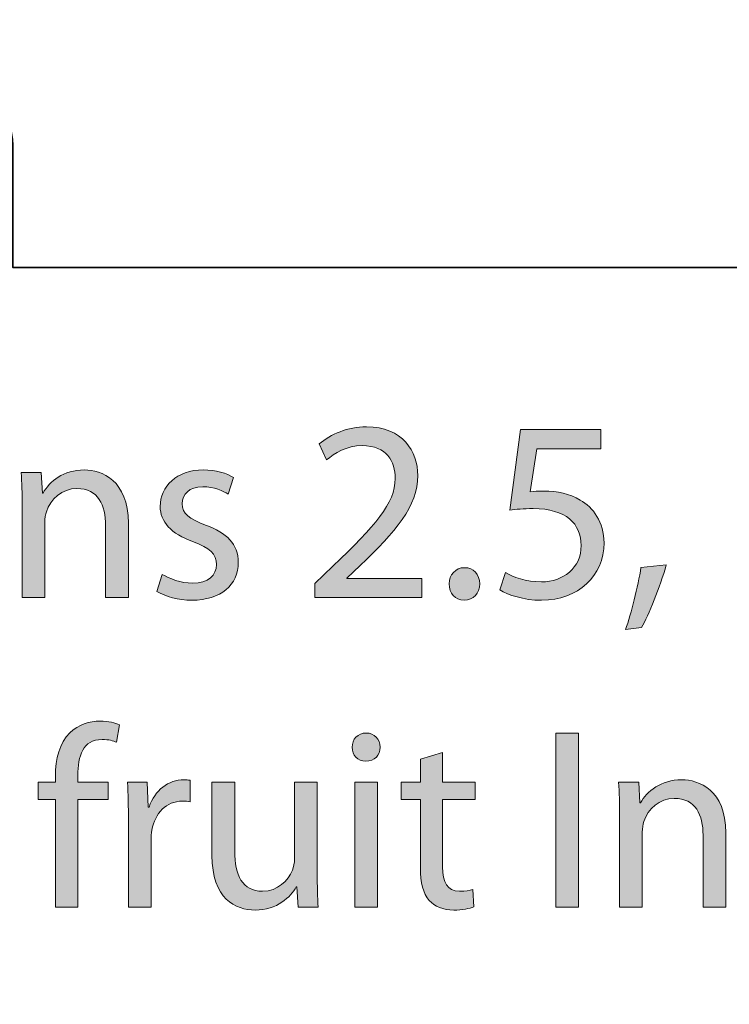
# Model space of a CAD drawing. Header units: inches. Extents: x 51 to 229, y 44 to 173.
# Tile 18 of 24: x 173 to 185, y 124 to 141. Entities that reach past the tile are written whole.
import ezdxf

# ---------------------------------------------------------------- set-up
doc = ezdxf.new("R2010")
doc.units = ezdxf.units.IN
doc.header["$MEASUREMENT"] = 0
doc.layers.add('Artwork', color=7, linetype='Continuous')

# ---------------------------------------------------------------- blocks, each defined once
blk = doc.blocks.new('block 8')
at = {"layer": 'Artwork', "true_color": 0xed1c24}
h = blk.add_hatch(color=240, dxfattribs=at)
h.dxf.hatch_style = 2
edge = h.paths.add_edge_path()
edge.add_spline(control_points=[(177.792, 131.057), (177.792, 131.057), (177.792, 131.285), (177.792, 131.285), (177.792, 131.285), (178.085, 131.569), (178.085, 131.569), (178.787, 132.237), (179.108, 132.593), (179.108, 133.007), (179.108, 133.287), (178.977, 133.545), (178.567, 133.545), (178.317, 133.545), (178.11, 133.418), (177.983, 133.312), (177.983, 133.312), (177.864, 133.574), (177.864, 133.574), (178.051, 133.731), (178.326, 133.854), (178.639, 133.854), (179.231, 133.854), (179.481, 133.447), (179.481, 133.054), (179.481, 132.546), (179.113, 132.136), (178.533, 131.577), (178.533, 131.577), (178.317, 131.374), (178.317, 131.374), (178.317, 131.374), (178.317, 131.366), (178.317, 131.366), (178.317, 131.366), (179.548, 131.366), (179.548, 131.366), (179.548, 131.366), (179.548, 131.057), (179.548, 131.057), (179.548, 131.057), (177.792, 131.057), (177.792, 131.057)], knot_values=[0, 0, 0, 0, 1, 1, 1, 2, 2, 2, 3, 3, 3, 4, 4, 4, 5, 5, 5, 6, 6, 6, 7, 7, 7, 8, 8, 8, 9, 9, 9, 10, 10, 10, 11, 11, 11, 12, 12, 12, 13, 13, 13, 14, 14, 14, 14], degree=3, periodic=1)
h = blk.add_hatch(color=240, dxfattribs=at)
h.dxf.hatch_style = 2
edge = h.paths.add_edge_path()
edge.add_spline(control_points=[(182.482, 133.494), (182.482, 133.494), (181.433, 133.494), (181.433, 133.494), (181.433, 133.494), (181.327, 132.787), (181.327, 132.787), (181.39, 132.796), (181.45, 132.8), (181.551, 132.8), (181.767, 132.8), (181.974, 132.758), (182.144, 132.652), (182.359, 132.534), (182.537, 132.292), (182.537, 131.95), (182.537, 131.412), (182.11, 131.01), (181.513, 131.01), (181.213, 131.01), (180.963, 131.095), (180.828, 131.18), (180.828, 131.18), (180.921, 131.463), (180.921, 131.463), (181.035, 131.395), (181.259, 131.311), (181.513, 131.311), (181.86, 131.311), (182.165, 131.539), (182.16, 131.907), (182.16, 132.263), (181.919, 132.512), (181.373, 132.512), (181.213, 132.512), (181.09, 132.5), (180.988, 132.487), (180.988, 132.487), (181.166, 133.807), (181.166, 133.807), (181.166, 133.807), (182.482, 133.807), (182.482, 133.807), (182.482, 133.807), (182.482, 133.494), (182.482, 133.494)], knot_values=[0, 0, 0, 0, 1, 1, 1, 2, 2, 2, 3, 3, 3, 4, 4, 4, 5, 5, 5, 6, 6, 6, 7, 7, 7, 8, 8, 8, 9, 9, 9, 10, 10, 10, 11, 11, 11, 12, 12, 12, 13, 13, 13, 14, 14, 14, 15, 15, 15, 15], degree=3, periodic=1)
h = blk.add_hatch(color=240, dxfattribs=at)
h.dxf.hatch_style = 2
edge = h.paths.add_edge_path()
edge.add_spline(control_points=[(172.988, 132.551), (172.988, 132.766), (172.983, 132.936), (172.971, 133.105), (172.971, 133.105), (173.301, 133.105), (173.301, 133.105), (173.301, 133.105), (173.322, 132.766), (173.322, 132.766), (173.322, 132.766), (173.33, 132.766), (173.33, 132.766), (173.432, 132.957), (173.669, 133.147), (174.008, 133.147), (174.291, 133.147), (174.731, 132.978), (174.731, 132.275), (174.731, 132.275), (174.731, 131.057), (174.731, 131.057), (174.731, 131.057), (174.358, 131.057), (174.358, 131.057), (174.358, 131.057), (174.358, 132.237), (174.358, 132.237), (174.358, 132.567), (174.236, 132.842), (173.885, 132.842), (173.643, 132.842), (173.453, 132.669), (173.385, 132.462), (173.369, 132.415), (173.36, 132.352), (173.36, 132.288), (173.36, 132.288), (173.36, 131.057), (173.36, 131.057), (173.36, 131.057), (172.988, 131.057), (172.988, 131.057), (172.988, 131.057), (172.988, 132.551), (172.988, 132.551)], knot_values=[0, 0, 0, 0, 1, 1, 1, 2, 2, 2, 3, 3, 3, 4, 4, 4, 5, 5, 5, 6, 6, 6, 7, 7, 7, 8, 8, 8, 9, 9, 9, 10, 10, 10, 11, 11, 11, 12, 12, 12, 13, 13, 13, 14, 14, 14, 15, 15, 15, 15], degree=3, periodic=1)
h = blk.add_hatch(color=240, dxfattribs=at)
h.dxf.hatch_style = 2
edge = h.paths.add_edge_path()
edge.add_spline(control_points=[(175.286, 131.433), (175.4, 131.366), (175.595, 131.29), (175.781, 131.29), (176.048, 131.29), (176.175, 131.421), (176.175, 131.594), (176.175, 131.772), (176.069, 131.865), (175.798, 131.967), (175.426, 132.102), (175.253, 132.301), (175.253, 132.546), (175.253, 132.876), (175.523, 133.147), (175.959, 133.147), (176.166, 133.147), (176.348, 133.092), (176.458, 133.02), (176.458, 133.02), (176.37, 132.749), (176.37, 132.749), (176.289, 132.8), (176.141, 132.872), (175.951, 132.872), (175.731, 132.872), (175.612, 132.745), (175.612, 132.593), (175.612, 132.424), (175.731, 132.347), (175.997, 132.242), (176.348, 132.11), (176.534, 131.933), (176.534, 131.628), (176.534, 131.264), (176.251, 131.01), (175.773, 131.01), (175.549, 131.01), (175.342, 131.07), (175.198, 131.154), (175.198, 131.154), (175.286, 131.433), (175.286, 131.433)], knot_values=[0, 0, 0, 0, 1, 1, 1, 2, 2, 2, 3, 3, 3, 4, 4, 4, 5, 5, 5, 6, 6, 6, 7, 7, 7, 8, 8, 8, 9, 9, 9, 10, 10, 10, 11, 11, 11, 12, 12, 12, 13, 13, 13, 14, 14, 14, 14], degree=3, periodic=1)
h = blk.add_hatch(color=240, dxfattribs=at)
h.dxf.hatch_style = 2
edge = h.paths.add_edge_path()
edge.add_spline(control_points=[(182.889, 130.532), (182.982, 130.786), (183.096, 131.239), (183.143, 131.548), (183.143, 131.548), (183.558, 131.59), (183.558, 131.59), (183.456, 131.23), (183.27, 130.761), (183.152, 130.562), (183.152, 130.562), (182.889, 130.532), (182.889, 130.532)], knot_values=[0, 0, 0, 0, 1, 1, 1, 2, 2, 2, 3, 3, 3, 4, 4, 4, 4], degree=3, periodic=1)
h = blk.add_hatch(color=240, dxfattribs=at)
h.dxf.hatch_style = 2
edge = h.paths.add_edge_path()
edge.add_spline(control_points=[(179.994, 131.277), (179.994, 131.429), (180.099, 131.544), (180.247, 131.544), (180.396, 131.544), (180.497, 131.433), (180.497, 131.277), (180.497, 131.125), (180.396, 131.01), (180.239, 131.01), (180.095, 131.01), (179.994, 131.125), (179.994, 131.277)], knot_values=[0, 0, 0, 0, 1, 1, 1, 2, 2, 2, 3, 3, 3, 4, 4, 4, 4], degree=3, periodic=1)
h = blk.add_hatch(color=240, dxfattribs=at)
h.dxf.hatch_style = 2
edge = h.paths.add_edge_path()
edge.add_spline(control_points=[(173.534, 125.977), (173.534, 125.977), (173.534, 127.741), (173.534, 127.741), (173.534, 127.741), (173.25, 127.741), (173.25, 127.741), (173.25, 127.741), (173.25, 128.025), (173.25, 128.025), (173.25, 128.025), (173.534, 128.025), (173.534, 128.025), (173.534, 128.025), (173.534, 128.122), (173.534, 128.122), (173.534, 128.41), (173.601, 128.672), (173.771, 128.837), (173.91, 128.972), (174.097, 129.028), (174.27, 129.028), (174.405, 129.028), (174.515, 128.998), (174.587, 128.968), (174.587, 128.968), (174.536, 128.681), (174.536, 128.681), (174.481, 128.706), (174.409, 128.727), (174.299, 128.727), (173.982, 128.727), (173.902, 128.452), (173.902, 128.135), (173.902, 128.135), (173.902, 128.025), (173.902, 128.025), (173.902, 128.025), (174.397, 128.025), (174.397, 128.025), (174.397, 128.025), (174.397, 127.741), (174.397, 127.741), (174.397, 127.741), (173.902, 127.741), (173.902, 127.741), (173.902, 127.741), (173.902, 125.977), (173.902, 125.977), (173.902, 125.977), (173.534, 125.977), (173.534, 125.977)], knot_values=[0, 0, 0, 0, 1, 1, 1, 2, 2, 2, 3, 3, 3, 4, 4, 4, 5, 5, 5, 6, 6, 6, 7, 7, 7, 8, 8, 8, 9, 9, 9, 10, 10, 10, 11, 11, 11, 12, 12, 12, 13, 13, 13, 14, 14, 14, 15, 15, 15, 16, 16, 16, 17, 17, 17, 17], degree=3, periodic=1)
h = blk.add_hatch(color=240, dxfattribs=at)
h.dxf.hatch_style = 2
edge = h.paths.add_edge_path()
edge.add_spline(control_points=[(178.863, 128.6), (178.863, 128.473), (178.774, 128.372), (178.626, 128.372), (178.491, 128.372), (178.402, 128.473), (178.402, 128.6), (178.402, 128.727), (178.495, 128.833), (178.635, 128.833), (178.77, 128.833), (178.863, 128.731), (178.863, 128.6)], knot_values=[0, 0, 0, 0, 1, 1, 1, 2, 2, 2, 3, 3, 3, 4, 4, 4, 4], degree=3, periodic=1)
h.paths.add_polyline_path([(178.448, 125.977), (178.448, 128.025), (178.821, 128.025), (178.821, 125.977)])
h = blk.add_hatch(color=240, dxfattribs=at)
h.dxf.hatch_style = 2
h.paths.add_polyline_path([(182.118, 128.829), (182.118, 125.977), (181.746, 125.977), (181.746, 128.829)])
h = blk.add_hatch(color=240, dxfattribs=at)
h.dxf.hatch_style = 2
edge = h.paths.add_edge_path()
edge.add_spline(control_points=[(179.888, 128.515), (179.888, 128.515), (179.888, 128.025), (179.888, 128.025), (179.888, 128.025), (180.421, 128.025), (180.421, 128.025), (180.421, 128.025), (180.421, 127.741), (180.421, 127.741), (180.421, 127.741), (179.888, 127.741), (179.888, 127.741), (179.888, 127.741), (179.888, 126.637), (179.888, 126.637), (179.888, 126.383), (179.959, 126.239), (180.167, 126.239), (180.268, 126.239), (180.327, 126.248), (180.382, 126.265), (180.382, 126.265), (180.4, 125.981), (180.4, 125.981), (180.327, 125.956), (180.213, 125.93), (180.07, 125.93), (179.896, 125.93), (179.756, 125.99), (179.667, 126.087), (179.566, 126.201), (179.524, 126.383), (179.524, 126.624), (179.524, 126.624), (179.524, 127.741), (179.524, 127.741), (179.524, 127.741), (179.206, 127.741), (179.206, 127.741), (179.206, 127.741), (179.206, 128.025), (179.206, 128.025), (179.206, 128.025), (179.524, 128.025), (179.524, 128.025), (179.524, 128.025), (179.524, 128.406), (179.524, 128.406), (179.524, 128.406), (179.888, 128.515), (179.888, 128.515)], knot_values=[0, 0, 0, 0, 1, 1, 1, 2, 2, 2, 3, 3, 3, 4, 4, 4, 5, 5, 5, 6, 6, 6, 7, 7, 7, 8, 8, 8, 9, 9, 9, 10, 10, 10, 11, 11, 11, 12, 12, 12, 13, 13, 13, 14, 14, 14, 15, 15, 15, 16, 16, 16, 17, 17, 17, 17], degree=3, periodic=1)
h = blk.add_hatch(color=240, dxfattribs=at)
h.dxf.hatch_style = 2
edge = h.paths.add_edge_path()
edge.add_spline(control_points=[(174.732, 127.386), (174.732, 127.627), (174.727, 127.834), (174.715, 128.025), (174.715, 128.025), (175.04, 128.025), (175.04, 128.025), (175.04, 128.025), (175.057, 127.619), (175.057, 127.619), (175.057, 127.619), (175.07, 127.619), (175.07, 127.619), (175.163, 127.894), (175.392, 128.067), (175.641, 128.067), (175.679, 128.067), (175.709, 128.063), (175.743, 128.059), (175.743, 128.059), (175.743, 127.707), (175.743, 127.707), (175.705, 127.716), (175.667, 127.716), (175.616, 127.716), (175.354, 127.716), (175.167, 127.521), (175.117, 127.242), (175.108, 127.191), (175.104, 127.128), (175.104, 127.069), (175.104, 127.069), (175.104, 125.977), (175.104, 125.977), (175.104, 125.977), (174.732, 125.977), (174.732, 125.977), (174.732, 125.977), (174.732, 127.386), (174.732, 127.386)], knot_values=[0, 0, 0, 0, 1, 1, 1, 2, 2, 2, 3, 3, 3, 4, 4, 4, 5, 5, 5, 6, 6, 6, 7, 7, 7, 8, 8, 8, 9, 9, 9, 10, 10, 10, 11, 11, 11, 12, 12, 12, 13, 13, 13, 13], degree=3, periodic=1)
h = blk.add_hatch(color=240, dxfattribs=at)
h.dxf.hatch_style = 2
edge = h.paths.add_edge_path()
edge.add_spline(control_points=[(177.83, 126.54), (177.83, 126.324), (177.834, 126.138), (177.846, 125.977), (177.846, 125.977), (177.516, 125.977), (177.516, 125.977), (177.516, 125.977), (177.495, 126.311), (177.495, 126.311), (177.495, 126.311), (177.486, 126.311), (177.486, 126.311), (177.393, 126.146), (177.174, 125.93), (176.81, 125.93), (176.488, 125.93), (176.103, 126.112), (176.103, 126.827), (176.103, 126.827), (176.103, 128.025), (176.103, 128.025), (176.103, 128.025), (176.476, 128.025), (176.476, 128.025), (176.476, 128.025), (176.476, 126.895), (176.476, 126.895), (176.476, 126.506), (176.598, 126.239), (176.933, 126.239), (177.182, 126.239), (177.356, 126.413), (177.423, 126.582), (177.444, 126.633), (177.457, 126.7), (177.457, 126.772), (177.457, 126.772), (177.457, 128.025), (177.457, 128.025), (177.457, 128.025), (177.83, 128.025), (177.83, 128.025), (177.83, 128.025), (177.83, 126.54), (177.83, 126.54)], knot_values=[0, 0, 0, 0, 1, 1, 1, 2, 2, 2, 3, 3, 3, 4, 4, 4, 5, 5, 5, 6, 6, 6, 7, 7, 7, 8, 8, 8, 9, 9, 9, 10, 10, 10, 11, 11, 11, 12, 12, 12, 13, 13, 13, 14, 14, 14, 15, 15, 15, 15], degree=3, periodic=1)
h = blk.add_hatch(color=240, dxfattribs=at)
h.dxf.hatch_style = 2
edge = h.paths.add_edge_path()
edge.add_spline(control_points=[(182.792, 127.471), (182.792, 127.686), (182.787, 127.856), (182.775, 128.025), (182.775, 128.025), (183.105, 128.025), (183.105, 128.025), (183.105, 128.025), (183.126, 127.686), (183.126, 127.686), (183.126, 127.686), (183.134, 127.686), (183.134, 127.686), (183.236, 127.877), (183.473, 128.067), (183.812, 128.067), (184.095, 128.067), (184.535, 127.898), (184.535, 127.196), (184.535, 127.196), (184.535, 125.977), (184.535, 125.977), (184.535, 125.977), (184.162, 125.977), (184.162, 125.977), (184.162, 125.977), (184.162, 127.157), (184.162, 127.157), (184.162, 127.487), (184.04, 127.762), (183.689, 127.762), (183.448, 127.762), (183.257, 127.589), (183.19, 127.382), (183.173, 127.335), (183.164, 127.272), (183.164, 127.208), (183.164, 127.208), (183.164, 125.977), (183.164, 125.977), (183.164, 125.977), (182.792, 125.977), (182.792, 125.977), (182.792, 125.977), (182.792, 127.471), (182.792, 127.471)], knot_values=[0, 0, 0, 0, 1, 1, 1, 2, 2, 2, 3, 3, 3, 4, 4, 4, 5, 5, 5, 6, 6, 6, 7, 7, 7, 8, 8, 8, 9, 9, 9, 10, 10, 10, 11, 11, 11, 12, 12, 12, 13, 13, 13, 14, 14, 14, 15, 15, 15, 15], degree=3, periodic=1)
at = {"layer": 'Artwork', "lineweight": 0}
for points in [[(182.118, 128.829), (182.118, 125.977), (181.746, 125.977), (181.746, 128.829), (182.118, 128.829)], [(178.448, 125.977), (178.448, 128.025), (178.821, 128.025), (178.821, 125.977), (178.448, 125.977)]]:
    blk.add_lwpolyline(points, dxfattribs=at)
for points, knots in [([(177.792, 131.057), (177.792, 131.057), (177.792, 131.285), (177.792, 131.285), (177.792, 131.285), (178.085, 131.569), (178.085, 131.569), (178.787, 132.237), (179.108, 132.593), (179.108, 133.007), (179.108, 133.287), (178.977, 133.545), (178.567, 133.545), (178.317, 133.545), (178.11, 133.418), (177.983, 133.312), (177.983, 133.312), (177.864, 133.574), (177.864, 133.574), (178.051, 133.731), (178.326, 133.854), (178.639, 133.854), (179.231, 133.854), (179.481, 133.447), (179.481, 133.054), (179.481, 132.546), (179.113, 132.136), (178.533, 131.577), (178.533, 131.577), (178.317, 131.374), (178.317, 131.374), (178.317, 131.374), (178.317, 131.366), (178.317, 131.366), (178.317, 131.366), (179.548, 131.366), (179.548, 131.366), (179.548, 131.366), (179.548, 131.057), (179.548, 131.057), (179.548, 131.057), (177.792, 131.057), (177.792, 131.057)], [0, 0, 0, 0, 1, 1, 1, 2, 2, 2, 3, 3, 3, 4, 4, 4, 5, 5, 5, 6, 6, 6, 7, 7, 7, 8, 8, 8, 9, 9, 9, 10, 10, 10, 11, 11, 11, 12, 12, 12, 13, 13, 13, 14, 14, 14, 14]), ([(182.482, 133.494), (182.482, 133.494), (181.433, 133.494), (181.433, 133.494), (181.433, 133.494), (181.327, 132.787), (181.327, 132.787), (181.39, 132.796), (181.45, 132.8), (181.551, 132.8), (181.767, 132.8), (181.974, 132.758), (182.144, 132.652), (182.359, 132.534), (182.537, 132.292), (182.537, 131.95), (182.537, 131.412), (182.11, 131.01), (181.513, 131.01), (181.213, 131.01), (180.963, 131.095), (180.828, 131.18), (180.828, 131.18), (180.921, 131.463), (180.921, 131.463), (181.035, 131.395), (181.259, 131.311), (181.513, 131.311), (181.86, 131.311), (182.165, 131.539), (182.16, 131.907), (182.16, 132.263), (181.919, 132.512), (181.373, 132.512), (181.213, 132.512), (181.09, 132.5), (180.988, 132.487), (180.988, 132.487), (181.166, 133.807), (181.166, 133.807), (181.166, 133.807), (182.482, 133.807), (182.482, 133.807), (182.482, 133.807), (182.482, 133.494), (182.482, 133.494)], [0, 0, 0, 0, 1, 1, 1, 2, 2, 2, 3, 3, 3, 4, 4, 4, 5, 5, 5, 6, 6, 6, 7, 7, 7, 8, 8, 8, 9, 9, 9, 10, 10, 10, 11, 11, 11, 12, 12, 12, 13, 13, 13, 14, 14, 14, 15, 15, 15, 15]), ([(172.988, 132.551), (172.988, 132.766), (172.983, 132.936), (172.971, 133.105), (172.971, 133.105), (173.301, 133.105), (173.301, 133.105), (173.301, 133.105), (173.322, 132.766), (173.322, 132.766), (173.322, 132.766), (173.33, 132.766), (173.33, 132.766), (173.432, 132.957), (173.669, 133.147), (174.008, 133.147), (174.291, 133.147), (174.731, 132.978), (174.731, 132.275), (174.731, 132.275), (174.731, 131.057), (174.731, 131.057), (174.731, 131.057), (174.358, 131.057), (174.358, 131.057), (174.358, 131.057), (174.358, 132.237), (174.358, 132.237), (174.358, 132.567), (174.236, 132.842), (173.885, 132.842), (173.643, 132.842), (173.453, 132.669), (173.385, 132.462), (173.369, 132.415), (173.36, 132.352), (173.36, 132.288), (173.36, 132.288), (173.36, 131.057), (173.36, 131.057), (173.36, 131.057), (172.988, 131.057), (172.988, 131.057), (172.988, 131.057), (172.988, 132.551), (172.988, 132.551)], [0, 0, 0, 0, 1, 1, 1, 2, 2, 2, 3, 3, 3, 4, 4, 4, 5, 5, 5, 6, 6, 6, 7, 7, 7, 8, 8, 8, 9, 9, 9, 10, 10, 10, 11, 11, 11, 12, 12, 12, 13, 13, 13, 14, 14, 14, 15, 15, 15, 15]), ([(175.286, 131.433), (175.4, 131.366), (175.595, 131.29), (175.781, 131.29), (176.048, 131.29), (176.175, 131.421), (176.175, 131.594), (176.175, 131.772), (176.069, 131.865), (175.798, 131.967), (175.426, 132.102), (175.253, 132.301), (175.253, 132.546), (175.253, 132.876), (175.523, 133.147), (175.959, 133.147), (176.166, 133.147), (176.348, 133.092), (176.458, 133.02), (176.458, 133.02), (176.37, 132.749), (176.37, 132.749), (176.289, 132.8), (176.141, 132.872), (175.951, 132.872), (175.731, 132.872), (175.612, 132.745), (175.612, 132.593), (175.612, 132.424), (175.731, 132.347), (175.997, 132.242), (176.348, 132.11), (176.534, 131.933), (176.534, 131.628), (176.534, 131.264), (176.251, 131.01), (175.773, 131.01), (175.549, 131.01), (175.342, 131.07), (175.198, 131.154), (175.198, 131.154), (175.286, 131.433), (175.286, 131.433)], [0, 0, 0, 0, 1, 1, 1, 2, 2, 2, 3, 3, 3, 4, 4, 4, 5, 5, 5, 6, 6, 6, 7, 7, 7, 8, 8, 8, 9, 9, 9, 10, 10, 10, 11, 11, 11, 12, 12, 12, 13, 13, 13, 14, 14, 14, 14]), ([(182.889, 130.532), (182.982, 130.786), (183.096, 131.239), (183.143, 131.548), (183.143, 131.548), (183.558, 131.59), (183.558, 131.59), (183.456, 131.23), (183.27, 130.761), (183.152, 130.562), (183.152, 130.562), (182.889, 130.532), (182.889, 130.532)], [0, 0, 0, 0, 1, 1, 1, 2, 2, 2, 3, 3, 3, 4, 4, 4, 4]), ([(179.994, 131.277), (179.994, 131.429), (180.099, 131.544), (180.247, 131.544), (180.396, 131.544), (180.497, 131.433), (180.497, 131.277), (180.497, 131.125), (180.396, 131.01), (180.239, 131.01), (180.095, 131.01), (179.994, 131.125), (179.994, 131.277)], [0, 0, 0, 0, 1, 1, 1, 2, 2, 2, 3, 3, 3, 4, 4, 4, 4]), ([(173.534, 125.977), (173.534, 125.977), (173.534, 127.741), (173.534, 127.741), (173.534, 127.741), (173.25, 127.741), (173.25, 127.741), (173.25, 127.741), (173.25, 128.025), (173.25, 128.025), (173.25, 128.025), (173.534, 128.025), (173.534, 128.025), (173.534, 128.025), (173.534, 128.122), (173.534, 128.122), (173.534, 128.41), (173.601, 128.672), (173.771, 128.837), (173.91, 128.972), (174.097, 129.028), (174.27, 129.028), (174.405, 129.028), (174.515, 128.998), (174.587, 128.968), (174.587, 128.968), (174.536, 128.681), (174.536, 128.681), (174.481, 128.706), (174.409, 128.727), (174.299, 128.727), (173.982, 128.727), (173.902, 128.452), (173.902, 128.135), (173.902, 128.135), (173.902, 128.025), (173.902, 128.025), (173.902, 128.025), (174.397, 128.025), (174.397, 128.025), (174.397, 128.025), (174.397, 127.741), (174.397, 127.741), (174.397, 127.741), (173.902, 127.741), (173.902, 127.741), (173.902, 127.741), (173.902, 125.977), (173.902, 125.977), (173.902, 125.977), (173.534, 125.977), (173.534, 125.977)], [0, 0, 0, 0, 1, 1, 1, 2, 2, 2, 3, 3, 3, 4, 4, 4, 5, 5, 5, 6, 6, 6, 7, 7, 7, 8, 8, 8, 9, 9, 9, 10, 10, 10, 11, 11, 11, 12, 12, 12, 13, 13, 13, 14, 14, 14, 15, 15, 15, 16, 16, 16, 17, 17, 17, 17]), ([(178.863, 128.6), (178.863, 128.473), (178.774, 128.372), (178.626, 128.372), (178.491, 128.372), (178.402, 128.473), (178.402, 128.6), (178.402, 128.727), (178.495, 128.833), (178.635, 128.833), (178.77, 128.833), (178.863, 128.731), (178.863, 128.6)], [0, 0, 0, 0, 1, 1, 1, 2, 2, 2, 3, 3, 3, 4, 4, 4, 4]), ([(179.888, 128.515), (179.888, 128.515), (179.888, 128.025), (179.888, 128.025), (179.888, 128.025), (180.421, 128.025), (180.421, 128.025), (180.421, 128.025), (180.421, 127.741), (180.421, 127.741), (180.421, 127.741), (179.888, 127.741), (179.888, 127.741), (179.888, 127.741), (179.888, 126.637), (179.888, 126.637), (179.888, 126.383), (179.959, 126.239), (180.167, 126.239), (180.268, 126.239), (180.327, 126.248), (180.382, 126.265), (180.382, 126.265), (180.4, 125.981), (180.4, 125.981), (180.327, 125.956), (180.213, 125.93), (180.07, 125.93), (179.896, 125.93), (179.756, 125.99), (179.667, 126.087), (179.566, 126.201), (179.524, 126.383), (179.524, 126.624), (179.524, 126.624), (179.524, 127.741), (179.524, 127.741), (179.524, 127.741), (179.206, 127.741), (179.206, 127.741), (179.206, 127.741), (179.206, 128.025), (179.206, 128.025), (179.206, 128.025), (179.524, 128.025), (179.524, 128.025), (179.524, 128.025), (179.524, 128.406), (179.524, 128.406), (179.524, 128.406), (179.888, 128.515), (179.888, 128.515)], [0, 0, 0, 0, 1, 1, 1, 2, 2, 2, 3, 3, 3, 4, 4, 4, 5, 5, 5, 6, 6, 6, 7, 7, 7, 8, 8, 8, 9, 9, 9, 10, 10, 10, 11, 11, 11, 12, 12, 12, 13, 13, 13, 14, 14, 14, 15, 15, 15, 16, 16, 16, 17, 17, 17, 17]), ([(174.732, 127.386), (174.732, 127.627), (174.727, 127.834), (174.715, 128.025), (174.715, 128.025), (175.04, 128.025), (175.04, 128.025), (175.04, 128.025), (175.057, 127.619), (175.057, 127.619), (175.057, 127.619), (175.07, 127.619), (175.07, 127.619), (175.163, 127.894), (175.392, 128.067), (175.641, 128.067), (175.679, 128.067), (175.709, 128.063), (175.743, 128.059), (175.743, 128.059), (175.743, 127.707), (175.743, 127.707), (175.705, 127.716), (175.667, 127.716), (175.616, 127.716), (175.354, 127.716), (175.167, 127.521), (175.117, 127.242), (175.108, 127.191), (175.104, 127.128), (175.104, 127.069), (175.104, 127.069), (175.104, 125.977), (175.104, 125.977), (175.104, 125.977), (174.732, 125.977), (174.732, 125.977), (174.732, 125.977), (174.732, 127.386), (174.732, 127.386)], [0, 0, 0, 0, 1, 1, 1, 2, 2, 2, 3, 3, 3, 4, 4, 4, 5, 5, 5, 6, 6, 6, 7, 7, 7, 8, 8, 8, 9, 9, 9, 10, 10, 10, 11, 11, 11, 12, 12, 12, 13, 13, 13, 13]), ([(177.83, 126.54), (177.83, 126.324), (177.834, 126.138), (177.846, 125.977), (177.846, 125.977), (177.516, 125.977), (177.516, 125.977), (177.516, 125.977), (177.495, 126.311), (177.495, 126.311), (177.495, 126.311), (177.486, 126.311), (177.486, 126.311), (177.393, 126.146), (177.174, 125.93), (176.81, 125.93), (176.488, 125.93), (176.103, 126.112), (176.103, 126.827), (176.103, 126.827), (176.103, 128.025), (176.103, 128.025), (176.103, 128.025), (176.476, 128.025), (176.476, 128.025), (176.476, 128.025), (176.476, 126.895), (176.476, 126.895), (176.476, 126.506), (176.598, 126.239), (176.933, 126.239), (177.182, 126.239), (177.356, 126.413), (177.423, 126.582), (177.444, 126.633), (177.457, 126.7), (177.457, 126.772), (177.457, 126.772), (177.457, 128.025), (177.457, 128.025), (177.457, 128.025), (177.83, 128.025), (177.83, 128.025), (177.83, 128.025), (177.83, 126.54), (177.83, 126.54)], [0, 0, 0, 0, 1, 1, 1, 2, 2, 2, 3, 3, 3, 4, 4, 4, 5, 5, 5, 6, 6, 6, 7, 7, 7, 8, 8, 8, 9, 9, 9, 10, 10, 10, 11, 11, 11, 12, 12, 12, 13, 13, 13, 14, 14, 14, 15, 15, 15, 15]), ([(182.792, 127.471), (182.792, 127.686), (182.787, 127.856), (182.775, 128.025), (182.775, 128.025), (183.105, 128.025), (183.105, 128.025), (183.105, 128.025), (183.126, 127.686), (183.126, 127.686), (183.126, 127.686), (183.134, 127.686), (183.134, 127.686), (183.236, 127.877), (183.473, 128.067), (183.812, 128.067), (184.095, 128.067), (184.535, 127.898), (184.535, 127.196), (184.535, 127.196), (184.535, 125.977), (184.535, 125.977), (184.535, 125.977), (184.162, 125.977), (184.162, 125.977), (184.162, 125.977), (184.162, 127.157), (184.162, 127.157), (184.162, 127.487), (184.04, 127.762), (183.689, 127.762), (183.448, 127.762), (183.257, 127.589), (183.19, 127.382), (183.173, 127.335), (183.164, 127.272), (183.164, 127.208), (183.164, 127.208), (183.164, 125.977), (183.164, 125.977), (183.164, 125.977), (182.792, 125.977), (182.792, 125.977), (182.792, 125.977), (182.792, 127.471), (182.792, 127.471)], [0, 0, 0, 0, 1, 1, 1, 2, 2, 2, 3, 3, 3, 4, 4, 4, 5, 5, 5, 6, 6, 6, 7, 7, 7, 8, 8, 8, 9, 9, 9, 10, 10, 10, 11, 11, 11, 12, 12, 12, 13, 13, 13, 14, 14, 14, 15, 15, 15, 15])]:
    blk.add_open_spline(points, degree=3, knots=knots, dxfattribs=at)

msp = doc.modelspace()

# ---------------------------------------------------------------- linework, layer by layer
at = {"layer": 'Artwork', "color": 179, "lineweight": 35, "true_color": 0x231f20}
for points, knots in [([(150.882, 169.767), (150.882, 171.424), (152.225, 172.767), (153.882, 172.767), (153.882, 172.767), (215.282, 172.767), (215.282, 172.767), (216.939, 172.767), (218.282, 171.424), (218.282, 169.767), (218.282, 169.767), (218.282, 143.967), (218.282, 143.967), (218.282, 141.206), (216.044, 138.968), (213.282, 138.968), (211.432, 138.968), (209.821, 139.974), (208.956, 141.467), (208.956, 141.467), (160.208, 141.467), (160.208, 141.467), (159.343, 139.974), (157.732, 138.968), (155.882, 138.968), (153.12, 138.968), (150.882, 141.206), (150.882, 143.967), (150.882, 143.967), (150.882, 169.767), (150.882, 169.767)], [0, 0, 0, 0, 1, 1, 1, 2, 2, 2, 3, 3, 3, 4, 4, 4, 5, 5, 5, 6, 6, 6, 7, 7, 7, 8, 8, 8, 9, 9, 9, 10, 10, 10, 10]), ([(228.582, 80.968), (228.582, 80.415), (228.134, 79.968), (227.582, 79.968), (227.582, 79.968), (208.332, 79.968), (208.332, 79.968), (208.332, 79.968), (208.332, 77.968), (208.332, 77.968), (208.332, 77.415), (207.884, 76.968), (207.332, 76.968), (207.332, 76.968), (197.332, 76.968), (197.332, 76.968), (196.78, 76.968), (196.332, 77.415), (196.332, 77.968), (196.332, 77.968), (196.332, 79.968), (196.332, 79.968), (196.332, 79.968), (172.832, 79.968), (172.832, 79.968), (172.832, 79.968), (172.832, 77.968), (172.832, 77.968), (172.832, 77.415), (172.384, 76.968), (171.832, 76.968), (171.832, 76.968), (161.832, 76.968), (161.832, 76.968), (161.28, 76.968), (160.832, 77.415), (160.832, 77.968), (160.832, 77.968), (160.832, 79.968), (160.832, 79.968), (160.832, 79.968), (141.582, 79.968), (141.582, 79.968), (141.03, 79.968), (140.582, 80.415), (140.582, 80.968), (140.582, 80.968), (140.582, 135.468), (140.582, 135.468), (140.582, 136.02), (141.03, 136.467), (141.582, 136.467), (141.582, 136.467), (160.832, 136.467), (160.832, 136.467), (160.832, 136.467), (160.832, 138.468), (160.832, 138.468), (160.832, 139.02), (161.28, 139.467), (161.832, 139.467), (161.832, 139.467), (171.832, 139.467), (171.832, 139.467), (172.384, 139.467), (172.832, 139.02), (172.832, 138.468), (172.832, 138.468), (172.832, 136.467), (172.832, 136.467), (172.832, 136.467), (196.332, 136.467), (196.332, 136.467), (196.332, 136.467), (196.332, 138.468), (196.332, 138.468), (196.332, 139.02), (196.78, 139.467), (197.332, 139.467), (197.332, 139.467), (207.332, 139.467), (207.332, 139.467), (207.884, 139.467), (208.332, 139.02), (208.332, 138.468), (208.332, 138.468), (208.332, 136.467), (208.332, 136.467), (208.332, 136.467), (227.582, 136.467), (227.582, 136.467), (228.134, 136.467), (228.582, 136.02), (228.582, 135.468), (228.582, 135.468), (228.582, 80.968), (228.582, 80.968)], [0, 0, 0, 0, 1, 1, 1, 2, 2, 2, 3, 3, 3, 4, 4, 4, 5, 5, 5, 6, 6, 6, 7, 7, 7, 8, 8, 8, 9, 9, 9, 10, 10, 10, 11, 11, 11, 12, 12, 12, 13, 13, 13, 14, 14, 14, 15, 15, 15, 16, 16, 16, 17, 17, 17, 18, 18, 18, 19, 19, 19, 20, 20, 20, 21, 21, 21, 22, 22, 22, 23, 23, 23, 24, 24, 24, 25, 25, 25, 26, 26, 26, 27, 27, 27, 28, 28, 28, 29, 29, 29, 30, 30, 30, 31, 31, 31, 32, 32, 32, 32])]:
    msp.add_open_spline(points, degree=3, knots=knots, dxfattribs=at)

# ---------------------------------------------------------------- block references
at = {"layer": 'Artwork'}
msp.add_blockref('block 8', (0, 0), dxfattribs=at)

doc.saveas('drawing.dxf')
